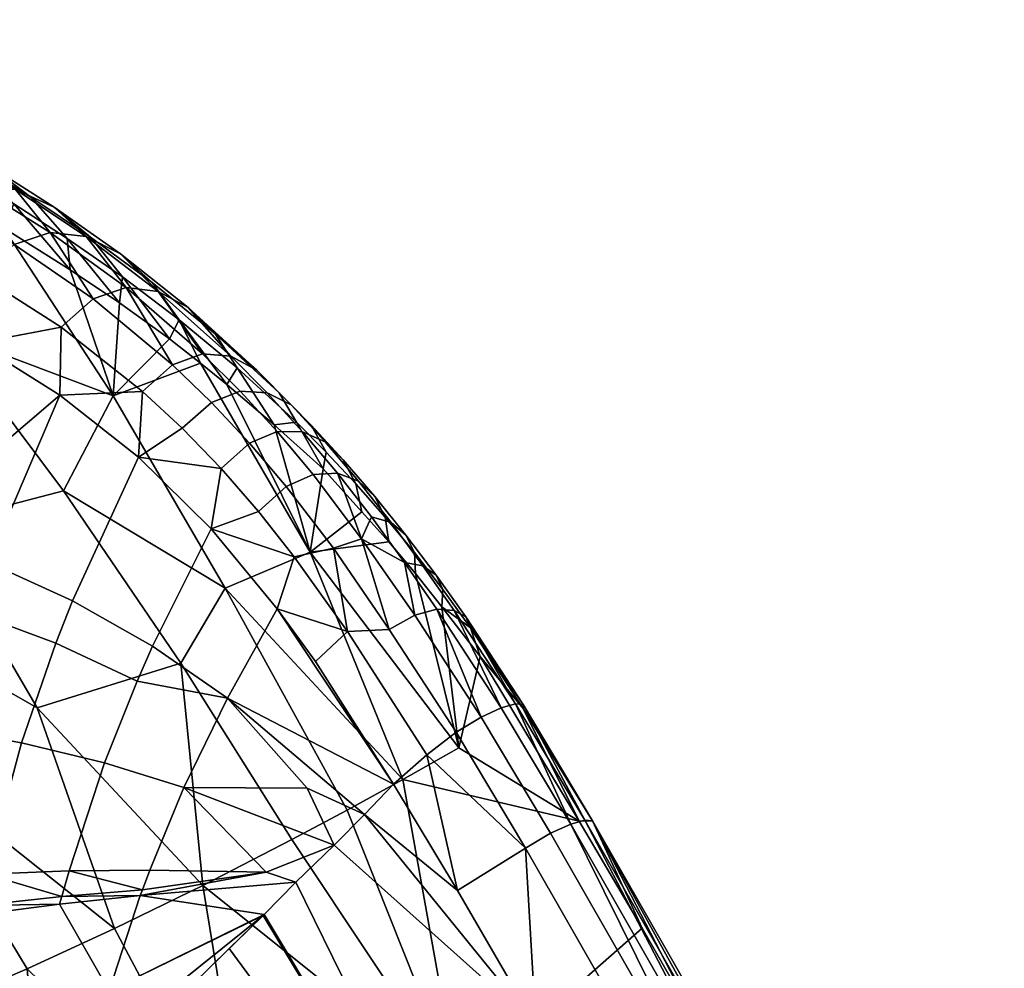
# Model space of a CAD drawing. Header units: millimetres. Extents: x 121 to 706, y -562 to 22.
# Tile 172 of 172: x 643 to 669, y -77 to -53. Entities that reach past the tile are written whole.
import ezdxf

# ---------------------------------------------------------------- set-up
doc = ezdxf.new("R2010")
doc.units = ezdxf.units.MM
doc.header["$MEASUREMENT"] = 0
doc.layers.add('operak', color=7, linetype='Continuous', true_color=0x000000)

msp = doc.modelspace()

# ---------------------------------------------------------------- meshes
at = {"layer": 'operak'}
mesh = msp.add_polyface(dxfattribs=at)
corners = [(639.969, -56.466, 744.003), (641.288, -60.776, 736.783), (639.104, -56.071, 742.443), (635.99, -54.526, 737.265), (637.456, -55.258, 739.687), (637.949, -56.798, 736.783), (635.99, -54.526, 737.265), (637.949, -56.798, 736.783), (635.985, -57.599, 728.189), (634.464, -53.971, 734.126), (642.097, -56.94, 758.009), (641.069, -57.304, 758.404), (643.104, -58.47, 760.252), (643.141, -57.025, 757.424), (644.048, -58.151, 759.809), (644.159, -57.492, 756.66), (644.99, -58.254, 759.165), (640.098, -58.18, 758.598), (639.099, -56.342, 756.397), (638.065, -57.296, 756.557), (640.209, -55.92, 756.061), (641.351, -55.968, 755.549), (642.477, -56.424, 754.863), (645.108, -58.278, 755.729), (643.542, -57.226, 754.004), (637.206, -55.539, 754.265), (636.111, -56.577, 754.385), (638.394, -55.049, 753.998), (639.626, -55.048, 753.571), (640.853, -55.479, 752.975), (642.026, -56.283, 752.197), (644.5, -58.311, 752.974), (643.096, -57.402, 751.227), (636.657, -54.296, 751.842), (635.398, -54.861, 752.032), (637.97, -54.239, 751.51), (639.288, -54.635, 751.012), (640.559, -55.431, 750.323), (641.732, -56.575, 749.419), (636.343, -53.19, 746.909), (634.88, -52.878, 747.187), (637.774, -53.954, 746.418), (639.124, -55.129, 745.657), (636.458, -53.313, 744.399), (634.968, -52.57, 744.784), (637.879, -54.496, 743.716), (636.672, -53.914, 741.742), (635.195, -52.729, 742.343), (636.511, -58.625, 755.87), (642.823, -58.03, 748.439), (641.533, -57.315, 746.444), (639.969, -56.466, 744.003), (639.104, -56.071, 742.443), (637.456, -55.258, 739.687), (635.502, -53.379, 739.74), (635.99, -54.526, 737.265), (633.437, -53.059, 747.307)]
mesh.append_faces([[corners[k] for k in face] for face in [(0, 1, 2, 2), (3, 4, 5, 5), (5, 4, 2, 2), (1, 5, 2, 2), (6, 7, 8, 9), (10, 11, 12, 12), (13, 10, 14, 14), (15, 13, 16, 16), (17, 11, 18, 19), (20, 18, 11, 11), (21, 20, 10, 10), (22, 21, 13, 13), (15, 23, 24, 22), (19, 18, 25, 26), (27, 25, 18, 18), (28, 27, 20, 20), (29, 28, 21, 21), (22, 24, 30, 29), (24, 31, 32, 30), (33, 34, 25, 25), (35, 33, 27, 27), (36, 35, 28, 28), (29, 30, 37, 36), (30, 32, 38, 37), (39, 40, 35, 35), (41, 39, 36, 36), (42, 41, 37, 37), (43, 44, 39, 39), (41, 42, 45, 43), (43, 45, 46, 47), (19, 26, 48, 48), (38, 49, 50, 50), (42, 50, 51, 51), (45, 42, 51, 52), (46, 53, 54, 54), (46, 45, 52, 53), (53, 55, 54, 54), (13, 14, 16, 16), (20, 11, 10, 10), (21, 10, 13, 13), (22, 13, 15, 15), (27, 18, 20, 20), (28, 20, 21, 21), (29, 21, 22, 22), (34, 26, 25, 25), (33, 25, 27, 27), (35, 27, 28, 28), (36, 28, 29, 29), (56, 34, 33, 33), (40, 33, 35, 35), (39, 35, 36, 36), (41, 36, 37, 37), (42, 37, 38, 38), (44, 40, 39, 39), (43, 39, 41, 41), (47, 44, 43, 43), (38, 50, 42, 42), (32, 49, 38, 38)]])
mesh = msp.add_polyface(dxfattribs=at)
corners = [(647.178, -60.939, 754.087), (645.702, -62.435, 746.39), (645.867, -60.001, 752.493), (644.575, -59.137, 750.813), (648.638, -67.482, 744.421), (644.404, -64.932, 736.783), (641.288, -60.776, 736.783), (641.533, -57.315, 746.444), (642.823, -58.03, 748.439), (639.969, -56.466, 744.003), (638.366, -61.51, 725.482), (640.911, -65.839, 723.304), (634.325, -62.232, 709.754), (631.72, -58.053, 712.513), (643.706, -70.621, 721.826), (637.082, -66.844, 707.521), (645.738, -76.417, 716.218), (640.078, -71.92, 705.985), (633.443, -67.683, 691.895), (636.643, -73.025, 690.3), (635.985, -57.599, 728.189), (637.949, -56.798, 736.783), (641.288, -60.776, 736.783), (644.404, -64.932, 736.783), (647.48, -69.453, 736.783), (634.734, -58.11, 753.887), (632.486, -64.52, 753.654), (636.271, -65.06, 757.428), (638.411, -59.322, 757.807), (640.116, -65.997, 760.587), (642.123, -61.058, 761.058), (635.792, -66.735, 757.306), (639.643, -67.449, 760.44), (634.905, -70.695, 757.016), (638.719, -70.875, 760.089), (644.302, -62.418, 762.613), (642.424, -66.811, 762.139), (640.116, -65.997, 760.587), (639.643, -67.449, 760.44), (641.964, -68.101, 761.989), (638.719, -70.875, 760.089), (641.04, -71.144, 761.63), (646.367, -64.051, 763.807), (644.639, -67.814, 763.358), (644.201, -68.927, 763.216), (643.299, -71.543, 762.875), (646.732, -69.006, 764.24), (646.328, -69.921, 764.117), (645.475, -72.071, 763.822), (640.213, -60.058, 759.478), (636.511, -58.625, 755.87), (646.471, -62.322, 763.48), (647.261, -61.622, 763.236), (645.182, -59.893, 761.886), (644.337, -60.64, 762.123), (646.042, -59.6, 761.412), (643.104, -58.47, 760.252), (642.197, -59.276, 760.471), (644.048, -58.151, 759.809), (644.99, -58.254, 759.165), (645.894, -58.714, 758.338), (646.883, -59.699, 760.728), (641.069, -57.304, 758.404), (640.098, -58.18, 758.598), (646.721, -59.465, 757.35), (645.108, -58.278, 755.729), (644.159, -57.492, 756.66), (647.433, -60.442, 756.22), (645.946, -59.318, 754.645), (644.5, -58.311, 752.974), (643.542, -57.226, 754.004), (644.302, -62.418, 762.613), (646.367, -64.051, 763.807), (642.123, -61.058, 761.058), (640.213, -60.058, 759.478), (638.411, -59.322, 757.807), (638.065, -57.296, 756.557), (636.511, -58.625, 755.87), (636.111, -56.577, 754.385), (634.734, -58.11, 753.887), (645.867, -60.001, 752.493), (644.575, -59.137, 750.813), (643.096, -57.402, 751.227), (642.823, -58.03, 748.439), (642.097, -56.94, 758.009)]
mesh.append_faces([[corners[k] for k in face] for face in [(0, 1, 2, 2), (1, 3, 2, 2), (4, 5, 1, 1), (6, 7, 8, 1), (8, 3, 1, 1), (9, 7, 6, 6), (1, 5, 6, 6), (10, 11, 12, 13), (11, 14, 15, 12), (14, 16, 17, 15), (18, 15, 17, 19), (20, 21, 22, 22), (10, 20, 22, 22), (14, 11, 23, 24), (11, 10, 22, 23), (25, 26, 27, 28), (28, 27, 29, 30), (27, 31, 32, 29), (31, 33, 34, 32), (35, 30, 29, 29), (36, 35, 37, 37), (37, 38, 39, 36), (38, 40, 41, 39), (42, 35, 36, 43), (36, 39, 44, 43), (39, 41, 45, 44), (46, 43, 44, 47), (44, 45, 48, 47), (30, 49, 28, 28), (50, 25, 28, 28), (51, 52, 53, 54), (55, 53, 52, 52), (54, 53, 56, 57), (58, 56, 53, 53), (59, 58, 55, 55), (60, 59, 61, 61), (57, 56, 62, 63), (60, 64, 65, 66), (64, 67, 68, 65), (65, 68, 69, 70), (51, 71, 72, 72), (54, 73, 71, 71), (57, 74, 73, 73), (54, 71, 51, 51), (63, 75, 74, 74), (63, 74, 57, 57), (73, 54, 57, 57), (76, 77, 75, 75), (78, 79, 77, 77), (69, 68, 80, 80), (69, 80, 81, 81), (81, 82, 69, 69), (82, 81, 83, 83), (58, 53, 55, 55), (59, 55, 61, 61), (84, 56, 58, 58), (66, 59, 60, 60), (76, 75, 63, 63)]])
mesh = msp.add_polyface(dxfattribs=at)
corners = [(645.702, -62.435, 746.39), (647.994, -61.58, 754.97), (650.865, -66.543, 752.879), (648.638, -67.482, 744.421), (648.686, -62.14, 755.704), (649.924, -63.198, 756.935), (651.214, -64.353, 758.185), (647.178, -60.939, 754.087), (652.226, -65.478, 758.782), (652.933, -66.268, 759.238), (649.513, -65.471, 764.81), (650.453, -66.663, 765.053), (651.477, -66.431, 764.904), (650.243, -64.819, 764.579), (652.217, -66.192, 764.499), (650.944, -64.501, 764.119), (651.584, -64.47, 763.455), (652.474, -65.615, 763.748), (652.991, -65.764, 762.931), (652.134, -64.679, 762.611), (653.377, -66.09, 761.957), (652.562, -65.08, 761.611), (653.601, -66.55, 760.848), (652.839, -65.625, 760.478), (648.532, -64.344, 764.468), (649.278, -63.678, 764.23), (650.001, -63.375, 763.757), (650.671, -63.381, 763.074), (651.259, -63.647, 762.209), (651.734, -64.119, 761.187), (652.066, -64.747, 760.036), (647.516, -63.291, 764.024), (648.281, -62.61, 763.782), (649.032, -62.317, 763.299), (649.738, -62.357, 762.605), (650.37, -62.673, 761.726), (650.896, -63.212, 760.691), (651.288, -63.916, 759.528), (646.471, -62.322, 763.48), (647.261, -61.622, 763.236), (648.044, -61.335, 762.751), (648.792, -61.401, 762.053), (649.472, -61.762, 761.169), (650.054, -62.359, 760.129), (650.508, -63.133, 758.96), (646.883, -59.699, 760.728), (646.042, -59.6, 761.412), (647.672, -60.125, 759.859), (648.374, -60.815, 758.831), (648.957, -61.705, 757.672), (646.721, -59.465, 757.35), (645.894, -58.714, 758.338), (647.433, -60.442, 756.22), (648.275, -65.928, 764.628), (646.367, -64.051, 763.807), (651.214, -64.353, 758.185), (652.226, -65.478, 758.782), (652.933, -66.268, 759.238), (649.924, -63.198, 756.935), (648.686, -62.14, 755.704), (647.994, -61.58, 754.97), (647.178, -60.939, 754.087), (645.867, -60.001, 752.493), (645.946, -59.318, 754.645)]
mesh.append_faces([[corners[k] for k in face] for face in [(0, 1, 2, 3), (4, 5, 2, 2), (5, 6, 2, 2), (1, 4, 2, 2), (1, 0, 7, 7), (2, 6, 8, 8), (9, 2, 8, 8), (10, 11, 12, 13), (12, 14, 15, 13), (16, 15, 14, 14), (17, 18, 19, 16), (18, 20, 21, 19), (20, 22, 23, 21), (24, 10, 13, 25), (13, 15, 26, 25), (15, 16, 27, 26), (16, 19, 28, 27), (19, 21, 29, 28), (21, 23, 30, 29), (31, 24, 25, 32), (25, 26, 33, 32), (26, 27, 34, 33), (27, 28, 35, 34), (28, 29, 36, 35), (29, 30, 37, 36), (38, 31, 32, 39), (32, 33, 40, 39), (33, 34, 41, 40), (34, 35, 42, 41), (35, 36, 43, 42), (36, 37, 44, 43), (45, 46, 40, 40), (47, 45, 41, 41), (48, 47, 42, 42), (43, 44, 49, 48), (47, 48, 50, 51), (48, 49, 52, 50), (53, 24, 54, 54), (55, 37, 30, 56), (23, 57, 56, 30), (49, 58, 59, 59), (44, 55, 58, 58), (52, 60, 61, 61), (52, 59, 60, 60), (62, 63, 61, 61), (16, 14, 17, 17), (46, 39, 40, 40), (45, 40, 41, 41), (47, 41, 42, 42), (48, 42, 43, 43), (51, 45, 47, 47), (10, 24, 53, 53), (24, 31, 54, 54), (54, 31, 38, 38), (37, 55, 44, 44), (49, 59, 52, 52), (44, 58, 49, 49), (52, 61, 63, 63)]])
mesh = msp.add_polyface(dxfattribs=at)
corners = [(654.319, -67.976, 759.934), (655.331, -69.279, 760.408), (654.767, -71.671, 754.644), (653.633, -67.101, 759.624), (650.865, -66.543, 752.879), (652.933, -66.268, 759.238), (653.298, -72.503, 748.814), (648.638, -67.482, 744.421), (651.839, -73.306, 742.859), (650.391, -74.082, 736.783), (647.48, -69.453, 736.783), (644.404, -64.932, 736.783), (648.053, -75.287, 726.644), (643.706, -70.621, 721.826), (647.48, -69.453, 736.783), (654.767, -71.671, 754.644), (655.331, -69.279, 760.408), (657.924, -73.6, 760.349), (648.275, -65.928, 764.628), (646.367, -64.051, 763.807), (644.639, -67.814, 763.358), (646.732, -69.006, 764.24), (650, -68.024, 765.092), (648.7, -70.369, 764.811), (646.328, -69.921, 764.117), (645.475, -72.071, 763.822), (647.558, -72.714, 764.487), (652.294, -73.426, 765.263), (653.051, -72.631, 765.326), (651.01, -69.41, 765.243), (650.786, -72.728, 765.126), (651.477, -66.431, 764.904), (651.845, -68.622, 765.274), (652.944, -68.565, 765.076), (652.217, -66.192, 764.499), (653.34, -66.807, 763.956), (653.61, -68.193, 764.671), (654.187, -68.039, 764.082), (654.644, -68.067, 763.324), (653.827, -66.896, 763.168), (654.95, -68.241, 762.408), (654.173, -67.146, 762.223), (655.075, -68.527, 761.349), (654.348, -67.519, 761.14), (652.991, -65.764, 762.931), (652.474, -65.615, 763.748), (653.377, -66.09, 761.957), (653.601, -66.55, 760.848), (653.051, -72.631, 765.326), (653.93, -71.854, 765.287), (651.01, -69.41, 765.243), (650, -68.024, 765.092), (650.453, -66.663, 765.053), (648.275, -65.928, 764.628), (654.699, -71.267, 765.071), (655.356, -70.865, 764.682), (655.881, -70.625, 764.126), (656.252, -70.523, 763.409), (656.456, -70.64, 761.512), (656.451, -70.536, 762.536), (655.331, -69.279, 760.408), (654.319, -67.976, 759.934), (652.933, -66.268, 759.238), (652.839, -65.625, 760.478), (653.633, -67.101, 759.624), (655.331, -69.279, 760.408), (656.456, -70.64, 761.512), (657.924, -73.6, 760.349), (656.451, -70.536, 762.536), (658.276, -73.585, 762.533), (658.076, -73.573, 763.406), (655.881, -70.625, 764.126), (657.702, -73.675, 764.125), (656.252, -70.523, 763.409), (657.175, -73.912, 764.683), (655.356, -70.865, 764.682), (653.93, -71.854, 765.287), (656.516, -74.308, 765.073), (654.699, -71.267, 765.071), (649.513, -65.471, 764.81)]
mesh.append_faces([[corners[k] for k in face] for face in [(0, 1, 2, 2), (2, 3, 0, 0), (4, 5, 3, 2), (6, 4, 2, 2), (4, 6, 7, 7), (8, 9, 10, 7), (11, 7, 10, 10), (12, 13, 14, 14), (15, 16, 17, 17), (18, 19, 20, 21), (22, 18, 21, 23), (24, 25, 26, 23), (27, 28, 23, 23), (28, 29, 22, 22), (30, 23, 26, 26), (31, 32, 33, 33), (34, 31, 33, 33), (35, 34, 36, 36), (37, 38, 39, 35), (38, 40, 41, 39), (40, 42, 43, 41), (35, 39, 44, 45), (39, 41, 46, 44), (41, 43, 47, 46), (48, 49, 32, 50), (51, 52, 53, 53), (51, 50, 32, 32), (32, 49, 54, 33), (36, 33, 54, 55), (56, 37, 55, 55), (57, 38, 56, 56), (58, 42, 59, 59), (59, 40, 57, 57), (60, 42, 58, 58), (42, 60, 61, 61), (62, 63, 47, 64), (43, 61, 64, 47), (65, 66, 67, 67), (68, 69, 66, 66), (70, 69, 68, 68), (71, 72, 73, 73), (74, 72, 71, 75), (76, 77, 78, 78), (6, 8, 7, 7), (23, 21, 24, 24), (28, 22, 23, 23), (34, 33, 36, 36), (35, 36, 37, 37), (52, 32, 31, 31), (45, 34, 35, 35), (52, 79, 53, 53), (51, 32, 52, 52), (37, 36, 55, 55), (38, 37, 56, 56), (42, 40, 59, 59), (40, 38, 57, 57), (42, 61, 43, 43), (70, 68, 73, 73)]])
mesh = msp.add_polyface(dxfattribs=at)
corners = [(648.053, -75.287, 726.644), (647.48, -69.453, 736.783), (650.391, -74.082, 736.783), (645.738, -76.417, 716.218), (643.706, -70.621, 721.826), (644.915, -80.638, 763.183), (643.971, -81.53, 762.715), (649.841, -93.293, 762.736), (653.177, -90.491, 764.089), (642.11, -83.271, 761.648), (640.73, -84.524, 760.739), (646.6, -95.947, 760.885), (643.036, -82.409, 762.203), (646.312, -79.242, 763.803), (647.783, -77.882, 764.318), (649.634, -76.073, 764.828), (656.565, -87.573, 764.939), (649.661, -76.046, 764.834), (648.748, -76.942, 764.605), (656.789, -78.96, 765.329), (651.494, -74.23, 765.168), (650.495, -75.195, 765.013), (652.294, -73.426, 765.263), (654.733, -75.416, 765.328), (653.051, -72.631, 765.326), (650.495, -75.195, 765.013), (654.761, -80.649, 738.35), (658.586, -87.527, 738.276), (653.11, -90.006, 714.548), (649.355, -83.224, 714.708), (647.786, -92.123, 689.413), (644.08, -85.424, 689.666), (657.924, -73.6, 760.349), (659.574, -76.405, 760.352), (653.298, -72.503, 748.814), (654.767, -71.671, 754.644), (650.391, -74.082, 736.783), (651.839, -73.306, 742.859), (648.053, -75.287, 726.644), (643.444, -77.472, 705.523), (645.738, -76.417, 716.218), (645.475, -72.071, 763.822), (644.545, -74.901, 763.415), (646.664, -74.88, 764.167), (647.558, -72.714, 764.487), (646.471, -75.395, 764.088), (644.354, -75.573, 763.315), (646.471, -75.395, 764.088), (644.354, -75.573, 763.315), (646.414, -75.552, 764.063), (645.596, -78.049, 763.653), (644.299, -75.778, 763.284), (649.714, -74.937, 764.887), (648.7, -70.369, 764.811), (650.786, -72.728, 765.126), (652.294, -73.426, 765.263), (651.494, -74.23, 765.168), (649.661, -76.046, 764.834), (650.495, -75.195, 765.013), (643.543, -79.094, 762.768), (645.149, -79.678, 763.363), (644.915, -80.638, 763.183), (643.971, -81.53, 762.715), (646.312, -79.242, 763.803), (649.634, -76.073, 764.828), (647.783, -77.882, 764.318), (648.748, -76.942, 764.605), (656.252, -70.523, 763.409), (657.702, -73.675, 764.125), (658.076, -73.573, 763.406), (655.356, -70.865, 764.682), (654.699, -71.267, 765.071), (656.516, -74.308, 765.073), (657.175, -73.912, 764.683), (653.93, -71.854, 765.287), (654.733, -75.416, 765.328), (656.789, -78.96, 765.329), (653.051, -72.631, 765.326)]
mesh.append_faces([[corners[k] for k in face] for face in [(0, 1, 2, 2), (0, 3, 4, 4), (5, 6, 7, 8), (9, 10, 11, 7), (6, 12, 7, 7), (7, 12, 9, 9), (5, 8, 13, 13), (8, 14, 13, 13), (15, 16, 17, 17), (16, 15, 18, 18), (8, 16, 18, 14), (16, 19, 20, 21), (19, 22, 20, 20), (23, 22, 19, 19), (23, 24, 22, 22), (17, 16, 25, 25), (26, 27, 28, 29), (29, 28, 30, 31), (32, 33, 26, 34), (34, 35, 32, 32), (26, 36, 37, 37), (26, 38, 36, 36), (29, 39, 40, 40), (40, 38, 29, 29), (34, 26, 37, 37), (31, 39, 29, 29), (26, 29, 38, 38), (41, 42, 43, 44), (45, 43, 42, 42), (45, 42, 46, 47), (47, 46, 48, 49), (50, 49, 51, 51), (44, 43, 52, 52), (53, 54, 55, 55), (56, 55, 54, 54), (44, 56, 54, 54), (56, 44, 52, 52), (47, 52, 45, 45), (43, 45, 52, 52), (52, 47, 49, 49), (49, 50, 57, 57), (58, 52, 49, 49), (58, 56, 52, 52), (50, 59, 60, 60), (61, 60, 62, 62), (63, 60, 61, 61), (60, 64, 50, 50), (64, 60, 65, 65), (57, 50, 64, 64), (65, 60, 63, 63), (64, 65, 66, 66), (67, 68, 69, 69), (70, 71, 72, 73), (72, 74, 75, 75), (75, 76, 72, 72), (75, 74, 77, 77), (49, 48, 51, 51), (49, 57, 58, 58)]])
mesh = msp.add_polyface(dxfattribs=at)
corners = [(638.911, -79.359, 683.408), (636.643, -73.025, 690.3), (641.169, -78.453, 694.58), (640.078, -71.92, 705.985), (633.333, -73.972, 674.612), (634.435, -80.943, 660.456), (630.128, -74.778, 658.938), (636.667, -80.189, 672.026), (644.08, -85.424, 689.666), (638.911, -79.359, 683.408), (641.169, -78.453, 694.58), (643.444, -77.472, 705.523), (636.667, -80.189, 672.026), (638.912, -87.241, 663.459), (634.435, -80.943, 660.456), (632.213, -81.621, 648.715), (633.825, -88.668, 636.324), (631.181, -70.765, 753.38), (630.663, -76.561, 753.103), (634.226, -75.912, 756.625), (634.905, -70.695, 757.016), (630.652, -78.336, 753.033), (631.107, -85.121, 752.697), (634.188, -83.586, 756.022), (634.125, -77.528, 756.501), (637.888, -75.387, 759.615), (638.719, -70.875, 760.089), (637.753, -76.46, 759.499), (634.144, -77.152, 756.53), (637.753, -76.46, 759.499), (634.144, -77.152, 756.53), (637.716, -76.785, 759.464), (637.419, -81.971, 758.886), (637.418, -82.133, 758.867), (638.719, -70.875, 760.089), (637.888, -75.387, 759.615), (640.144, -75.15, 761.143), (641.04, -71.144, 761.63), (639.982, -76.103, 761.024), (637.753, -76.46, 759.499), (639.982, -76.103, 761.024), (637.753, -76.46, 759.499), (639.937, -76.392, 760.987), (639.443, -81.094, 760.378), (641.495, -80.086, 761.681), (637.716, -76.785, 759.464), (642.368, -74.988, 762.41), (643.299, -71.543, 762.875), (642.188, -75.807, 762.296), (642.188, -75.807, 762.296), (642.137, -76.056, 762.262), (643.543, -79.094, 762.768), (644.545, -74.901, 763.415), (645.475, -72.071, 763.822), (644.354, -75.573, 763.315), (644.354, -75.573, 763.315), (644.299, -75.778, 763.284), (645.596, -78.049, 763.653), (638.524, -86.542, 759.011), (641.267, -82.601, 761.293), (637.418, -82.133, 758.867), (642.11, -83.271, 761.648), (643.197, -81.16, 762.421), (637.659, -87.312, 758.249), (637.659, -87.312, 758.249), (636.287, -88.519, 756.926), (639.401, -85.752, 759.732), (640.73, -84.524, 760.739), (643.036, -82.409, 762.203), (645.149, -79.678, 763.363), (643.971, -81.53, 762.715), (645.738, -76.417, 716.218), (643.444, -77.472, 705.523), (637.419, -81.971, 758.886)]
mesh.append_faces([[corners[k] for k in face] for face in [(0, 1, 2, 2), (2, 1, 3, 3), (1, 0, 4, 4), (5, 6, 7, 7), (8, 9, 10, 10), (10, 11, 8, 8), (12, 9, 8, 8), (12, 8, 13, 13), (14, 12, 13, 13), (15, 14, 13, 13), (15, 13, 16, 16), (17, 18, 19, 20), (21, 22, 23, 24), (20, 19, 25, 26), (27, 25, 19, 19), (27, 19, 28, 29), (29, 28, 30, 31), (32, 31, 24, 24), (33, 32, 23, 23), (34, 35, 36, 37), (38, 36, 35, 35), (38, 35, 39, 40), (40, 39, 41, 42), (43, 44, 42, 45), (37, 36, 46, 47), (48, 46, 36, 36), (48, 36, 38, 49), (49, 38, 40, 50), (44, 51, 50, 42), (47, 46, 52, 53), (54, 52, 46, 46), (54, 46, 48, 55), (55, 48, 49, 56), (51, 57, 56, 50), (58, 59, 43, 60), (59, 61, 62, 44), (43, 59, 44, 44), (63, 64, 60, 60), (60, 64, 58, 58), (33, 23, 65, 63), (59, 66, 67, 67), (59, 67, 61, 61), (61, 68, 62, 62), (66, 59, 58, 58), (69, 51, 62, 70), (68, 70, 62, 62), (71, 72, 3, 3), (2, 3, 72, 72), (0, 7, 4, 4), (6, 4, 7, 7), (31, 30, 24, 24), (32, 24, 23, 23), (42, 41, 45, 45), (43, 45, 73, 73), (43, 73, 60, 60), (50, 40, 42, 42), (56, 49, 50, 50), (62, 51, 44, 44)]])
mesh = msp.add_polyface(dxfattribs=at)
corners = [(656.565, -87.573, 764.939), (662.743, -89.715, 765.343), (660.221, -84.514, 765.354), (656.789, -78.96, 765.329), (658.586, -87.527, 738.276), (662.139, -94.287, 738.209), (656.598, -96.675, 714.4), (653.11, -90.006, 714.548), (661.195, -79.226, 760.355), (654.761, -80.649, 738.35), (659.574, -76.405, 760.352), (662.882, -82.086, 760.598), (664.255, -84.697, 760.411), (665.894, -87.781, 760.364), (668.889, -93.558, 760.372), (667.405, -90.663, 760.368), (668.864, -93.328, 763.383), (668.864, -93.328, 763.383), (669.073, -93.332, 762.512), (666.409, -88.532, 763.385), (666.626, -88.562, 762.519), (666.023, -88.621, 764.107), (668.478, -93.425, 764.109), (665.366, -88.612, 764.673), (667.938, -93.644, 764.677), (664.816, -89.185, 765.07), (667.265, -94.001, 765.079), (662.94, -82.084, 763.395), (663.146, -82.098, 762.526), (662.559, -82.181, 764.116), (662.014, -82.387, 764.679), (661.339, -82.741, 765.072), (668.889, -93.558, 760.372), (667.405, -90.663, 760.368), (667.597, -90.527, 761.415), (664.255, -84.697, 760.411), (666.087, -87.641, 761.415), (665.894, -87.781, 760.364), (661.195, -79.226, 760.355), (662.882, -82.086, 760.598), (659.574, -76.405, 760.352), (658.276, -73.585, 762.533), (657.924, -73.6, 760.349), (669.073, -93.332, 762.512), (658.076, -73.573, 763.406), (657.702, -73.675, 764.125), (656.456, -70.64, 761.512), (664.941, -91.689, 765.313), (663.44, -88.818, 765.311), (662.743, -89.715, 765.343), (667.265, -94.001, 765.079), (665.613, -95.226, 765.351), (656.516, -74.308, 765.073), (657.175, -73.912, 764.683), (656.789, -78.96, 765.329), (660.221, -84.514, 765.354), (665.613, -95.226, 765.351)]
mesh.append_faces([[corners[k] for k in face] for face in [(0, 1, 2, 2), (0, 2, 3, 3), (4, 5, 6, 7), (8, 9, 10, 10), (11, 4, 9, 8), (12, 4, 11, 11), (13, 4, 12, 12), (14, 5, 15, 15), (5, 4, 13, 15), (16, 17, 18, 18), (19, 16, 20, 20), (21, 22, 19, 19), (23, 24, 21, 21), (25, 26, 24, 24), (27, 19, 28, 28), (29, 21, 27, 27), (30, 23, 29, 29), (31, 25, 23, 23), (32, 33, 34, 34), (35, 36, 37, 37), (38, 28, 39, 39), (40, 41, 38, 38), (42, 41, 40, 40), (37, 36, 34, 33), (39, 28, 36, 35), (20, 34, 36, 36), (34, 43, 32, 32), (34, 18, 43, 43), (36, 28, 20, 20), (20, 18, 34, 34), (38, 41, 28, 28), (41, 44, 27, 27), (45, 29, 44, 44), (29, 45, 30, 30), (42, 46, 41, 41), (47, 26, 25, 25), (31, 48, 25, 25), (47, 48, 49, 49), (50, 26, 47, 47), (51, 50, 47, 47), (52, 31, 30, 53), (31, 52, 54, 54), (48, 31, 55, 55), (47, 49, 56, 56), (55, 49, 48, 48), (54, 55, 31, 31), (16, 18, 20, 20), (22, 16, 19, 19), (24, 22, 21, 21), (25, 24, 23, 23), (19, 20, 28, 28), (21, 19, 27, 27), (23, 21, 29, 29), (31, 23, 30, 30), (41, 27, 28, 28), (29, 27, 44, 44), (45, 53, 30, 30), (48, 47, 25, 25)]])

doc.saveas('drawing.dxf')
